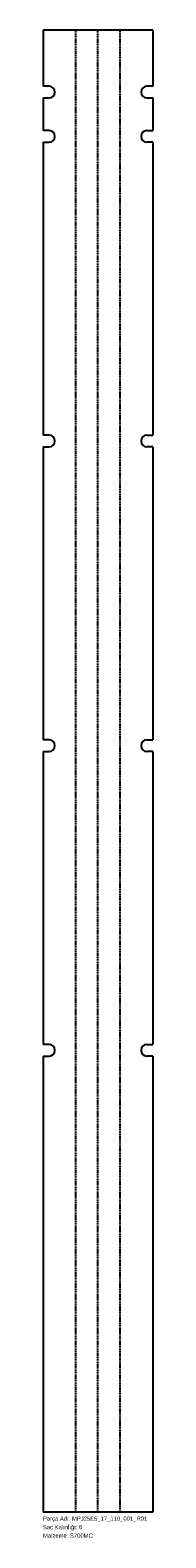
# Model space of a CAD drawing. Header units: millimetres. Extents: x 0 to 310, y -72 to 4184.
import ezdxf

# ---------------------------------------------------------------- set-up
doc = ezdxf.new("R2010")
doc.units = ezdxf.units.MM
for name, pattern in [('SLD-Katı', [0]), ('SLD-Kesik', [4.572, 3.048, -1.524]), ('SLD-Sürekli', [0])]:
    doc.linetypes.add(name, pattern=pattern)
doc.layers.add('METIN', color=96, linetype='SLD-Katı')
doc.styles.add('SLDTEXTSTYLE0', font='ARIAL.TTF', dxfattribs={"width": 0.948, "bigfont": 'bigfont'})
doc.styles.add('SLDTEXTSTYLE1', font='ARIAL.TTF', dxfattribs={"width": 0.948})

msp = doc.modelspace()

# ---------------------------------------------------------------- linework, layer by layer
at = {"color": 7, "linetype": 'SLD-Sürekli', "lineweight": 25}
for p, q in [((0.4, 4184.4), (0.4, 4025.9)), ((310.3, 4184.4), (0.4, 4184.4)), ((310.3, 4184.4), (310.3, 4025.9)), ((17.4, 4025.9), (0.4, 4025.9)), ((310.3, 4025.9), (293.3, 4025.9)), ((0.4, 3992.9), (0.4, 3900.9)), ((0.4, 3992.9), (17.4, 3992.9)), ((293.3, 3992.9), (310.3, 3992.9)), ((310.3, 3992.9), (310.3, 3900.9)), ((17.4, 3900.9), (0.4, 3900.9)), ((293.3, 3900.9), (310.3, 3900.9)), ((0.4, 3867.9), (0.4, 3040.9)), ((0.4, 3867.9), (17.4, 3867.9)), ((310.3, 3867.9), (293.3, 3867.9)), ((310.3, 3867.9), (310.3, 3040.9)), ((17.4, 3040.9), (0.4, 3040.9)), ((293.3, 3040.9), (310.3, 3040.9)), ((0.4, 3007.9), (0.4, 2180.9)), ((0.4, 3007.9), (17.4, 3007.9)), ((310.3, 3007.9), (293.3, 3007.9)), ((310.3, 3007.9), (310.3, 2180.9)), ((17.4, 2180.9), (0.4, 2180.9)), ((293.3, 2180.9), (310.3, 2180.9)), ((0.4, 2147.9), (0.4, 1320.9)), ((0.4, 2147.9), (17.4, 2147.9)), ((310.3, 2147.9), (293.3, 2147.9)), ((310.3, 2147.9), (310.3, 1320.9)), ((17.4, 1320.9), (0.4, 1320.9)), ((293.3, 1320.9), (310.3, 1320.9)), ((0.4, 1287.9), (0.4, 0.4)), ((0.4, 1287.9), (17.4, 1287.9)), ((310.3, 1287.9), (293.3, 1287.9)), ((310.3, 1287.9), (310.3, 0.4)), ((310.3, 0.4), (0.4, 0.4))]:
    msp.add_line(p, q, dxfattribs=at)
at = {"color": 7, "linetype": 'SLD-Kesik'}
for p, q in [((92.5, 0.4), (92.5, 4184.4)), ((155.3, 0.4), (155.3, 4184.4)), ((218.2, 0.4), (218.2, 4184.4))]:
    msp.add_line(p, q, dxfattribs=at)
at = {"color": 7, "linetype": 'SLD-Sürekli', "lineweight": 25}
for centre, start, end in [((17.4, 4009.4), 270, 90), ((293.3, 4009.4), 90, 270), ((17.4, 3884.4), 270, 90), ((293.3, 3884.4), 90, 270), ((17.4, 3024.4), 270, 90), ((293.3, 3024.4), 90, 270), ((17.4, 2164.4), 270, 90), ((293.3, 2164.4), 90, 270), ((17.4, 1304.4), 270, 90), ((293.3, 1304.4), 90, 270)]:
    msp.add_arc(centre, 16.5, start, end, dxfattribs=at)

# ---------------------------------------------------------------- texts
at = {"layer": 'METIN', "char_height": 12, "attachment_point": 1}
for s, insert, style in [('Sac Kalınlığı: 6', (0, -36), 'SLDTEXTSTYLE0'), ('Parça Adı: MPJ25E5_17_110_001_R01', (0, -12), 'SLDTEXTSTYLE0'), ('Malzeme: S700MC', (0, -60), 'SLDTEXTSTYLE1')]:
    msp.add_mtext(s, dxfattribs=dict(at, insert=insert, style=style))

doc.saveas('drawing.dxf')
